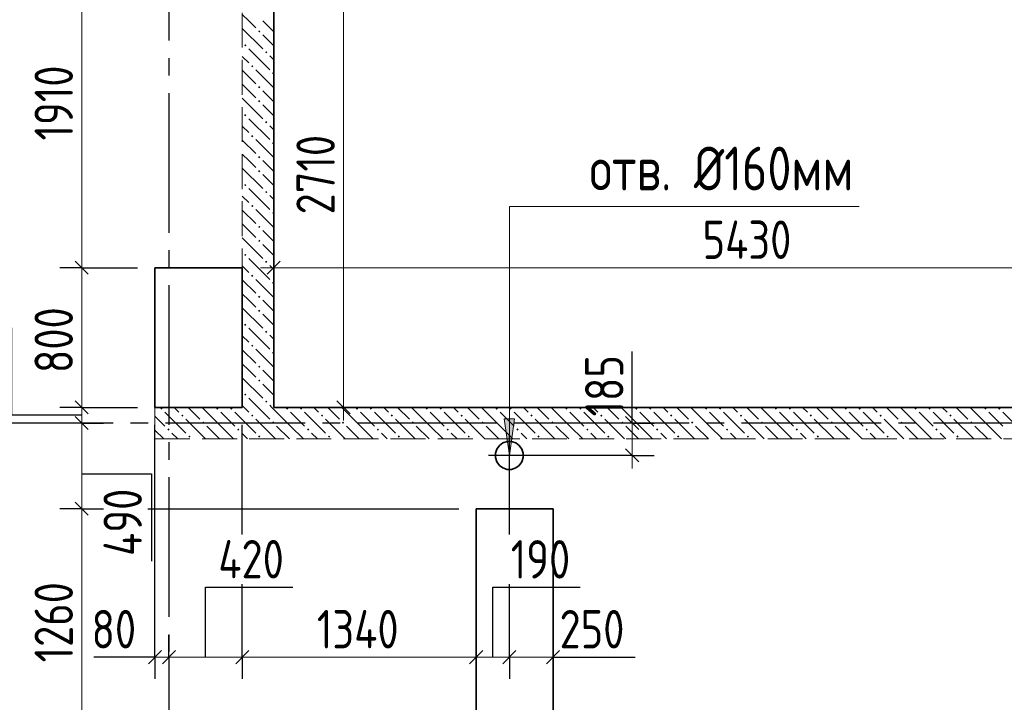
# Model space of a CAD drawing. Header units: millimetres. Extents: x 0 to 43617, y 0 to 59400.
# Tile 18 of 23: x 15469 to 21109, y 40731 to 44640. Entities that reach past the tile are written whole.
import ezdxf

# ---------------------------------------------------------------- set-up
doc = ezdxf.new("R2010")
doc.units = ezdxf.units.MM
doc.linetypes.add('______2', pattern=[270, 200, -70])
doc.linetypes.add('______5', pattern=[1100, 800, -100, 100, -100])
for name, color, linetype, lineweight in [('Standard', 7, 'Continuous', 25), ('ЖБ Перекрытие верхний уровень', 7, 'Continuous', 35), ('ЖБ Стена верхний уровень', 7, 'Continuous', 35), ('Оси', 40, '______5', 18), ('Примечания', 7, 'Continuous', 25), ('Размерная выноска', 7, 'Continuous', 13)]:
    doc.layers.add(name, color=color, linetype=linetype, lineweight=lineweight)
doc.styles.add('GOST 2.304-81', font='txt')

msp = doc.modelspace()

# ---------------------------------------------------------------- hatches: boundary and pattern name
at = {"layer": 'ЖБ Стена верхний уровень', "linetype": 'Continuous', "lineweight": 18, "transparency": 33554687}
for points in [[(16834.5, 44573.1), (16840.9, 44579.6), (16847.4, 44573.1), (16840.9, 44566.6)], [(16754.4, 44493.1), (16760.9, 44499.6), (16767.4, 44493.1), (16760.9, 44486.6)], [(16874.5, 44453.1), (16881, 44459.6), (16887.5, 44453.1), (16881, 44446.6)], [(16794.5, 44373.1), (16801, 44379.6), (16807.5, 44373.1), (16801, 44366.6)], [(16914.5, 44333.1), (16921, 44339.6), (16924, 44336.6), (16924, 44329.7), (16921, 44326.6)], [(16834.5, 44253.1), (16840.9, 44259.6), (16847.4, 44253.1), (16840.9, 44246.6)], [(16834.5, 44173.1), (16840.9, 44179.6), (16847.4, 44173.1), (16840.9, 44166.6)], [(16754.4, 44093.1), (16760.9, 44099.6), (16767.4, 44093.1), (16760.9, 44086.6)], [(16874.5, 44053.1), (16881, 44059.6), (16887.5, 44053.1), (16881, 44046.6)], [(16794.5, 43973.1), (16801, 43979.6), (16807.5, 43973.1), (16801, 43966.6)], [(16914.5, 43933.1), (16921, 43939.6), (16924, 43936.6), (16924, 43929.7), (16921, 43926.6)], [(16834.5, 43853.1), (16840.9, 43859.6), (16847.4, 43853.1), (16840.9, 43846.6)], [(16834.5, 43773.1), (16840.9, 43779.6), (16847.4, 43773.1), (16840.9, 43766.6)], [(16754.4, 43693.1), (16760.9, 43699.6), (16767.4, 43693.1), (16760.9, 43686.6)], [(16874.5, 43653.1), (16881, 43659.6), (16887.5, 43653.1), (16881, 43646.6)], [(16794.5, 43573.1), (16801, 43579.6), (16807.5, 43573.1), (16801, 43566.6)], [(16914.5, 43533.1), (16921, 43539.6), (16924, 43536.6), (16924, 43529.7), (16921, 43526.6)], [(16834.5, 43453.1), (16840.9, 43459.6), (16847.4, 43453.1), (16840.9, 43446.6)], [(16834.5, 43373.1), (16840.9, 43379.6), (16847.4, 43373.1), (16840.9, 43366.6)], [(16754.4, 43293.1), (16760.9, 43299.6), (16767.4, 43293.1), (16760.9, 43286.6)], [(16874.5, 43253.1), (16881, 43259.6), (16887.5, 43253.1), (16881, 43246.6)], [(16794.5, 43173.1), (16801, 43179.6), (16807.5, 43173.1), (16801, 43166.6)], [(16914.5, 43133.1), (16921, 43139.6), (16924, 43136.6), (16924, 43129.7), (16921, 43126.6)], [(16834.5, 43053.1), (16840.9, 43059.6), (16847.4, 43053.1), (16840.9, 43046.6)], [(16834.5, 42973.1), (16840.9, 42979.6), (16847.4, 42973.1), (16840.9, 42966.6)], [(16754.4, 42893.1), (16760.9, 42899.6), (16767.4, 42893.1), (16760.9, 42886.6)], [(16874.5, 42853.1), (16881, 42859.6), (16887.5, 42853.1), (16881, 42846.6)], [(16794.5, 42773.1), (16801, 42779.6), (16807.5, 42773.1), (16801, 42766.6)], [(16914.5, 42733.1), (16921, 42739.6), (16924, 42736.6), (16924, 42729.7), (16921, 42726.6)], [(16834.5, 42653.1), (16840.9, 42659.6), (16847.4, 42653.1), (16840.9, 42646.6)], [(16834.5, 42573.1), (16840.9, 42579.6), (16847.4, 42573.1), (16840.9, 42566.6)], [(16754.4, 42493.1), (16760.9, 42499.6), (16767.4, 42493.1), (16760.9, 42486.6)], [(16274.5, 42413.1), (16281, 42419.6), (16287.5, 42413.1), (16281, 42406.6)], [(16594.5, 42413.1), (16601, 42419.6), (16607.5, 42413.1), (16601, 42406.6)], [(16674.5, 42413.1), (16681, 42419.6), (16687.5, 42413.1), (16681, 42406.6)], [(16874.5, 42453.1), (16881, 42459.6), (16887.5, 42453.1), (16881, 42446.6)], [(16994.5, 42413.1), (17001, 42419.6), (17007.5, 42413.1), (17001, 42406.6)], [(17074.5, 42413.1), (17081, 42419.6), (17087.5, 42413.1), (17081, 42406.6)], [(17394.5, 42413.1), (17401, 42419.6), (17407.5, 42413.1), (17401, 42406.6)], [(17474.5, 42413.1), (17481, 42419.6), (17487.5, 42413.1), (17481, 42406.6)], [(17794.5, 42413.1), (17801, 42419.6), (17807.5, 42413.1), (17801, 42406.6)], [(17874.5, 42413.1), (17881, 42419.6), (17887.5, 42413.1), (17881, 42406.6)], [(18194.5, 42413.1), (18201, 42419.6), (18207.5, 42413.1), (18201, 42406.6)], [(18274.5, 42413.1), (18281, 42419.6), (18287.5, 42413.1), (18281, 42406.6)], [(18594.5, 42413.1), (18601, 42419.6), (18607.5, 42413.1), (18601, 42406.6)], [(18674.5, 42413.1), (18681, 42419.6), (18687.5, 42413.1), (18681, 42406.6)], [(18994.5, 42413.1), (19001, 42419.6), (19007.5, 42413.1), (19001, 42406.6)], [(19074.5, 42413.1), (19081, 42419.6), (19087.5, 42413.1), (19081, 42406.6)], [(19394.5, 42413.1), (19401, 42419.6), (19407.5, 42413.1), (19401, 42406.6)], [(19474.5, 42413.1), (19481, 42419.6), (19487.5, 42413.1), (19481, 42406.6)], [(19794.5, 42413.1), (19801, 42419.6), (19807.5, 42413.1), (19801, 42406.6)], [(19874.5, 42413.1), (19881, 42419.6), (19887.5, 42413.1), (19881, 42406.6)], [(20194.5, 42413.1), (20201, 42419.6), (20207.5, 42413.1), (20201, 42406.6)], [(20274.5, 42413.1), (20281, 42419.6), (20287.5, 42413.1), (20281, 42406.6)], [(20594.5, 42413.1), (20601, 42419.6), (20607.5, 42413.1), (20601, 42406.6)], [(20674.5, 42413.1), (20681, 42419.6), (20687.5, 42413.1), (20681, 42406.6)], [(20994.5, 42413.1), (21001, 42419.6), (21007.5, 42413.1), (21001, 42406.6)], [(21074.5, 42413.1), (21081, 42419.6), (21087.5, 42413.1), (21081, 42406.6)], [(16394.5, 42373.1), (16401, 42379.6), (16407.5, 42373.1), (16401, 42366.6)], [(16794.5, 42373.1), (16801, 42379.6), (16807.5, 42373.1), (16801, 42366.6)], [(17194.5, 42373.1), (17201, 42379.6), (17207.5, 42373.1), (17201, 42366.6)], [(17594.5, 42373.1), (17601, 42379.6), (17607.5, 42373.1), (17601, 42366.6)], [(17994.5, 42373.1), (18001, 42379.6), (18007.5, 42373.1), (18001, 42366.6)], [(18394.5, 42373.1), (18401, 42379.6), (18407.5, 42373.1), (18401, 42366.6)], [(18794.5, 42373.1), (18801, 42379.6), (18807.5, 42373.1), (18801, 42366.6)], [(19194.5, 42373.1), (19201, 42379.6), (19207.5, 42373.1), (19201, 42366.6)], [(19594.5, 42373.1), (19601, 42379.6), (19607.5, 42373.1), (19601, 42366.6)], [(19994.5, 42373.1), (20001, 42379.6), (20007.5, 42373.1), (20001, 42366.6)], [(20394.5, 42373.1), (20401, 42379.6), (20407.5, 42373.1), (20401, 42366.6)], [(20794.5, 42373.1), (20801, 42379.6), (20807.5, 42373.1), (20801, 42366.6)], [(16514.5, 42333.1), (16521, 42339.6), (16527.5, 42333.1), (16521, 42326.6)], [(16914.5, 42333.1), (16921, 42339.6), (16927.5, 42333.1), (16921, 42326.6)], [(17314.5, 42333.1), (17321, 42339.6), (17327.5, 42333.1), (17321, 42326.6)], [(17714.5, 42333.1), (17721, 42339.6), (17727.5, 42333.1), (17721, 42326.6)], [(18114.5, 42333.1), (18121, 42339.6), (18127.5, 42333.1), (18121, 42326.6)], [(18514.5, 42333.1), (18521, 42339.6), (18527.5, 42333.1), (18521, 42326.6)], [(18914.5, 42333.1), (18921, 42339.6), (18927.4, 42333.1), (18921, 42326.6)], [(19314.5, 42333.1), (19321, 42339.6), (19327.4, 42333.1), (19321, 42326.6)], [(19714.5, 42333.1), (19721, 42339.6), (19727.4, 42333.1), (19721, 42326.6)], [(20114.5, 42333.1), (20121, 42339.6), (20127.4, 42333.1), (20121, 42326.6)], [(20514.5, 42333.1), (20521, 42339.6), (20527.4, 42333.1), (20521, 42326.6)], [(20914.5, 42333.1), (20921, 42339.6), (20927.4, 42333.1), (20921, 42326.6)], [(16314.5, 42293.1), (16321, 42299.6), (16327.5, 42293.1), (16321, 42286.6)], [(16434.5, 42253.1), (16440.9, 42259.6), (16447.4, 42253.1), (16440.9, 42246.6)], [(16714.5, 42293.1), (16721, 42299.6), (16727.5, 42293.1), (16721, 42286.6)], [(16834.5, 42253.1), (16840.9, 42259.6), (16847.4, 42253.1), (16840.9, 42246.6)], [(17114.5, 42293.1), (17121, 42299.6), (17127.5, 42293.1), (17121, 42286.6)], [(17234.5, 42253.1), (17240.9, 42259.6), (17247.4, 42253.1), (17240.9, 42246.6)], [(17514.5, 42293.1), (17521, 42299.6), (17527.5, 42293.1), (17521, 42286.6)], [(17634.5, 42253.1), (17640.9, 42259.6), (17647.4, 42253.1), (17640.9, 42246.6)], [(17914.5, 42293.1), (17921, 42299.6), (17927.5, 42293.1), (17921, 42286.6)], [(18034.5, 42253.1), (18040.9, 42259.6), (18047.4, 42253.1), (18040.9, 42246.6)], [(18314.5, 42293.1), (18321, 42299.6), (18327.5, 42293.1), (18321, 42286.6)], [(18434.5, 42253.1), (18440.9, 42259.6), (18447.4, 42253.1), (18440.9, 42246.6)], [(18714.5, 42293.1), (18721, 42299.6), (18727.4, 42293.1), (18721, 42286.6)], [(18834.5, 42253.1), (18840.9, 42259.6), (18847.4, 42253.1), (18840.9, 42246.6)], [(19114.5, 42293.1), (19121, 42299.6), (19127.4, 42293.1), (19121, 42286.6)], [(19234.5, 42253.1), (19240.9, 42259.6), (19247.4, 42253.1), (19240.9, 42246.6)], [(19514.5, 42293.1), (19521, 42299.6), (19527.4, 42293.1), (19521, 42286.6)], [(19634.5, 42253.1), (19640.9, 42259.6), (19647.4, 42253.1), (19640.9, 42246.6)], [(19914.5, 42293.1), (19921, 42299.6), (19927.4, 42293.1), (19921, 42286.6)], [(20034.5, 42253.1), (20040.9, 42259.6), (20047.4, 42253.1), (20040.9, 42246.6)], [(20314.5, 42293.1), (20321, 42299.6), (20327.4, 42293.1), (20321, 42286.6)], [(20434.5, 42253.1), (20440.9, 42259.6), (20447.4, 42253.1), (20440.9, 42246.6)], [(20714.5, 42293.1), (20721, 42299.6), (20727.4, 42293.1), (20721, 42286.6)], [(20834.5, 42253.1), (20840.9, 42259.6), (20847.4, 42253.1), (20840.9, 42246.6)]]:
    msp.add_hatch(color=7, dxfattribs=at).paths.add_polyline_path(points, flags=16)
at = {"layer": 'Примечания', "linetype": 'Continuous', "lineweight": 13, "transparency": 33554687}
msp.add_hatch(color=7, dxfattribs=at).paths.add_polyline_path([(18304, 42355), (18274, 42145), (18244, 42355)], flags=16)

# ---------------------------------------------------------------- linework, layer by layer
at = {"layer": 'Standard', "color": 7, "linetype": 'Continuous', "lineweight": 13, "transparency": 33554687}
for p, q in [((17324, 45130), (17324, 42420)), ((15824, 43220), (15824, 42420)), ((16924, 43220), (16849, 43220)), ((16924, 43220), (22354, 43220)), ((15824, 42420), (15824, 42330)), ((17324, 42420), (17324, 42345)), ((18977.7, 42330), (18977.7, 42405)), ((15824, 42330), (15824, 41840)), ((18977.7, 42145), (18977.7, 42070)), ((15824, 41840), (15824, 40580)), ((16244, 40990), (16169, 40990)), ((16324, 40990), (16244, 40990)), ((16744, 40990), (16324, 40990)), ((18084, 40990), (16744, 40990)), ((18274, 40990), (18084, 40990)), ((18524, 40990), (18274, 40990)), ((18524, 40990), (18599, 40990))]:
    msp.add_line(p, q, dxfattribs=at)
at = {"layer": 'Standard', "color": 251, "linetype": 'Continuous', "lineweight": -3, "true_color": 0x656565, "transparency": 33554687}
for p, q in [((16924, 43220), (16924, 43345)), ((15824, 43220), (15699, 43220)), ((15824, 43220), (15949, 43220)), ((16924, 43220), (16924, 43095)), ((16924, 43220), (16924, 42520)), ((15824, 42420), (15699, 42420)), ((15824, 42420), (15949, 42420)), ((17324, 42420), (17024, 42420)), ((17324, 42420), (17199, 42420)), ((17324, 42420), (17449, 42420)), ((15824, 42330), (15699, 42330)), ((15824, 42330), (15949, 42330)), ((15824, 42330), (15824, 42330)), ((16744, 41692.7), (16744, 42320)), ((18977.7, 42330), (18374, 42330)), ((18977.7, 42330), (18852.7, 42330)), ((18977.7, 42330), (19102.7, 42330)), ((18977.7, 42145), (18374, 42145)), ((18977.7, 42145), (18852.7, 42145)), ((18977.7, 42145), (19102.7, 42145)), ((18274, 41692), (18274, 42045)), ((15824, 41840), (15699, 41840)), ((15824, 41840), (15949, 41840)), ((15824, 41840), (15917.1, 41840)), ((16202.1, 41840), (17984, 41840)), ((16244, 40990), (16244, 41115)), ((16324, 40990), (16324, 41115)), ((16744, 40990), (16744, 41115)), ((18084, 40990), (18084, 41115)), ((18274, 40990), (18274, 41115)), ((18524, 40990), (18524, 41115)), ((16244, 40990), (16244, 40865)), ((16324, 40990), (16324, 40865)), ((16324, 40990), (16324, 40990)), ((16744, 40990), (16744, 40865)), ((18084, 40990), (18084, 40865)), ((18274, 40990), (18274, 40865)), ((18524, 40990), (18524, 40865)), ((18524, 40990), (18524, 40990))]:
    msp.add_line(p, q, dxfattribs=at)
at = {"layer": 'Standard', "color": 7, "linetype": 'Continuous', "lineweight": 25, "transparency": 33554687}
for p, q in [((15786.5, 43257.5), (15861.5, 43182.5)), ((16886.5, 43182.5), (16961.5, 43257.5)), ((15786.5, 42457.5), (15861.5, 42382.5)), ((17286.5, 42457.5), (17361.5, 42382.5)), ((15786.5, 42367.5), (15861.5, 42292.5)), ((19015.2, 42292.5), (18940.2, 42367.5)), ((19015.2, 42107.5), (18940.2, 42182.5)), ((15786.5, 41877.5), (15861.5, 41802.5)), ((16281.5, 41027.5), (16206.5, 40952.5)), ((16361.5, 41027.5), (16286.5, 40952.5)), ((16781.5, 41027.5), (16706.5, 40952.5)), ((18121.5, 41027.5), (18046.5, 40952.5)), ((18311.5, 41027.5), (18236.5, 40952.5)), ((18561.5, 41027.5), (18486.5, 40952.5))]:
    msp.add_line(p, q, dxfattribs=at)
at = {"layer": 'Standard', "color": 8, "linetype": '______5', "lineweight": -3, "transparency": 33554687}
for p, q in [((18274, 42025.5), (18274, 42264.5)), ((18393.5, 42145), (18154.5, 42145))]:
    msp.add_line(p, q, dxfattribs=at)
at = {"layer": 'Standard', "color": 7, "linetype": 'Continuous', "lineweight": 13, "transparency": 33554687}
for points in [[(15824, 45130), (15824, 44968.8), (15824, 44968.8), (15824, 43220)], [(18977.7, 42145), (18977.7, 42286.5), (18977.7, 42286.5), (18977.7, 42330)]]:
    msp.add_lwpolyline(points, dxfattribs=at)
at = {"layer": 'Standard', "color": 251, "linetype": 'Continuous', "lineweight": -3, "true_color": 0x656565, "transparency": 33554687}
for points in [[(15824, 43220), (16031.2, 43220), (16031.2, 43220), (16144, 43220)], [(15824, 42420), (16112.4, 42420), (16112.4, 42420), (16144, 42420)], [(16244, 40990), (16244, 41007), (16244, 41007), (16244, 42320)], [(18084, 40990), (18084, 41007), (18084, 41007), (18084, 41007), (18084, 41007), (18084, 41098.1), (18084, 41098.1), (18084, 41740)], [(16744, 40990), (16744, 41007), (16744, 41007), (16744, 41372.8), (16744, 41372.8), (16744, 41407.8)], [(18274, 40990), (18274, 41007), (18274, 41007), (18274, 41007), (18274, 41007), (18274, 41059.2), (18274, 41059.2), (18274, 41370.9), (18274, 41370.9), (18274, 41407)]]:
    msp.add_lwpolyline(points, dxfattribs=at)
at = {"layer": 'ЖБ Перекрытие верхний уровень', "color": 7, "linetype": 'Continuous', "lineweight": 35, "transparency": 33554687}
for p, q in [((16924, 42420), (16924, 45130)), ((16744, 43220), (16244, 43220)), ((16244, 43220), (16244, 42420)), ((16744, 42420), (16744, 43220)), ((16244, 42420), (16744, 42420)), ((22174, 42420), (16924, 42420)), ((18217, 42202), (18202.1, 42181.6)), ((18237.4, 42216.9), (18217, 42202)), ((18261.4, 42224.7), (18237.4, 42216.9)), ((18286.6, 42224.7), (18261.4, 42224.7)), ((18310.6, 42216.9), (18286.6, 42224.7)), ((18331, 42202), (18310.6, 42216.9)), ((18345.9, 42181.6), (18331, 42202)), ((18202.1, 42181.6), (18194.3, 42157.6)), ((18194.3, 42157.6), (18194.3, 42132.4)), ((18353.7, 42157.6), (18345.9, 42181.6)), ((18353.7, 42132.4), (18353.7, 42157.6)), ((18194.3, 42132.4), (18202.1, 42108.4)), ((18202.1, 42108.4), (18217, 42088)), ((18217, 42088), (18237.4, 42073.1)), ((18310.6, 42073.1), (18331, 42088)), ((18331, 42088), (18345.9, 42108.4)), ((18345.9, 42108.4), (18353.7, 42132.4)), ((18237.4, 42073.1), (18261.4, 42065.3)), ((18261.4, 42065.3), (18286.6, 42065.3)), ((18286.6, 42065.3), (18310.6, 42073.1)), ((18524, 41840), (18084, 41840)), ((18084, 41840), (18084, 40580)), ((18524, 40580), (18524, 41840))]:
    msp.add_line(p, q, dxfattribs=at)
at = {"layer": 'ЖБ Стена верхний уровень', "color": 251, "linetype": '______2', "lineweight": 13, "true_color": 0x656565, "transparency": 33554687}
for p, q in [((16744, 44950), (16744, 42420)), ((16924, 42420), (16924, 44950)), ((16744, 42420), (16244, 42420)), ((16244, 42420), (16244, 42240)), ((22024, 42420), (16924, 42420)), ((16244, 42240), (22024, 42240))]:
    msp.add_line(p, q, dxfattribs=at)
at = {"layer": 'ЖБ Стена верхний уровень', "color": 9, "linetype": 'Continuous', "lineweight": 18, "true_color": 0xc7c7c7, "transparency": 33554687}
for p, q in [((16781, 44633.1), (16744, 44670.1)), ((16821, 44593.1), (16781, 44633.1)), ((16860.9, 44633.1), (16924, 44570.1)), ((16744, 44590.1), (16860.9, 44473.1)), ((16860.9, 44553.1), (16924, 44490.1)), ((16781, 44473.1), (16901, 44353.1)), ((16744, 44430.1), (16781, 44393.1)), ((16924, 44410.1), (16901, 44433.1)), ((16744, 44350.1), (16821, 44273.1)), ((16924, 44250.1), (16821, 44353.1)), ((16781, 44233.1), (16744, 44270.1)), ((16821, 44193.1), (16781, 44233.1)), ((16860.9, 44233.1), (16924, 44170.1)), ((16744, 44190.1), (16860.9, 44073.1)), ((16860.9, 44153.1), (16924, 44090.1)), ((16781, 44073.1), (16901, 43953.1)), ((16744, 44030.1), (16781, 43993.1)), ((16924, 44010.1), (16901, 44033.1)), ((16744, 43950.1), (16821, 43873.1)), ((16924, 43850.1), (16821, 43953.1)), ((16781, 43833.1), (16744, 43870.1)), ((16821, 43793.1), (16781, 43833.1)), ((16860.9, 43833.1), (16924, 43770.1)), ((16744, 43790.1), (16860.9, 43673.1)), ((16860.9, 43753.1), (16924, 43690.1)), ((16781, 43673.1), (16901, 43553.1)), ((16744, 43630.1), (16781, 43593.1)), ((16924, 43610.1), (16901, 43633.1)), ((16744, 43550.1), (16821, 43473.1)), ((16924, 43450.1), (16821, 43553.1)), ((16781, 43433.1), (16744, 43470.1)), ((16821, 43393.1), (16781, 43433.1)), ((16860.9, 43433.1), (16924, 43370.1)), ((16744, 43390.1), (16860.9, 43273.1)), ((16860.9, 43353.1), (16924, 43290.1)), ((16781, 43273.1), (16901, 43153.1)), ((16744, 43230.1), (16781, 43193.1)), ((16924, 43210.1), (16901, 43233.1)), ((16744, 43150.1), (16821, 43073.1)), ((16924, 43050.1), (16821, 43153.1)), ((16781, 43033.1), (16744, 43070.1)), ((16744, 42990.1), (16860.9, 42873.1)), ((16821, 42993.1), (16781, 43033.1)), ((16860.9, 43033.1), (16924, 42970.1)), ((16860.9, 42953.1), (16924, 42890.1)), ((16781, 42873.1), (16901, 42753.1)), ((16744, 42830.1), (16781, 42793.1)), ((16924, 42810.1), (16901, 42833.1)), ((16744, 42750.1), (16821, 42673.1)), ((16924, 42650.1), (16821, 42753.1)), ((16781, 42633.1), (16744, 42670.1)), ((16744, 42590.1), (16860.9, 42473.1)), ((16821, 42593.1), (16781, 42633.1)), ((16860.9, 42633.1), (16924, 42570.1)), ((16860.9, 42553.1), (16924, 42490.1)), ((16781, 42473.1), (16834.1, 42420)), ((16354.1, 42420), (16381, 42393.1)), ((16434.1, 42420), (16501, 42353.1)), ((16621, 42313.1), (16514.1, 42420)), ((16744, 42430.1), (16754.1, 42420)), ((16754.1, 42420), (16781, 42393.1)), ((16834.1, 42420), (16901, 42353.1)), ((16914.1, 42420), (16901, 42433.1)), ((17021, 42313.1), (16914.1, 42420)), ((17154.1, 42420), (17181, 42393.1)), ((17234.1, 42420), (17301, 42353.1)), ((17421, 42313.1), (17314.1, 42420)), ((17554.1, 42420), (17581, 42393.1)), ((17634.1, 42420), (17701, 42353.1)), ((17821, 42313.1), (17714.1, 42420)), ((17954.1, 42420), (17981, 42393.1)), ((18034.1, 42420), (18101, 42353.1)), ((18221, 42313.1), (18114.1, 42420)), ((18354.1, 42420), (18381, 42393.1)), ((18434.1, 42420), (18501, 42353.1)), ((18621, 42313.1), (18514.1, 42420)), ((18754.1, 42420), (18781, 42393.1)), ((18834.1, 42420), (18901, 42353.1)), ((19021, 42313.1), (18914.1, 42420)), ((19154.1, 42420), (19181, 42393.1)), ((19234.1, 42420), (19301, 42353.1)), ((19421, 42313.1), (19314.1, 42420)), ((19554.1, 42420), (19581, 42393.1)), ((19634.1, 42420), (19701, 42353.1)), ((19821, 42313.1), (19714.1, 42420)), ((19954.1, 42420), (19981, 42393.1)), ((20034.1, 42420), (20101, 42353.1)), ((20221, 42313.1), (20114.1, 42420)), ((20354.1, 42420), (20381, 42393.1)), ((20434.1, 42420), (20501, 42353.1)), ((20621, 42313.1), (20514.1, 42420)), ((20754.1, 42420), (20781, 42393.1)), ((20834.1, 42420), (20901, 42353.1)), ((21021, 42313.1), (20914.1, 42420)), ((16244, 42370.1), (16301, 42313.1)), ((16301, 42393.1), (16421, 42273.1)), ((16621, 42393.1), (16701, 42313.1)), ((16701, 42393.1), (16821, 42273.1)), ((17021, 42393.1), (17101, 42313.1)), ((17101, 42393.1), (17221, 42273.1)), ((17421, 42393.1), (17501, 42313.1)), ((17501, 42393.1), (17621, 42273.1)), ((17821, 42393.1), (17901, 42313.1)), ((17901, 42393.1), (18021, 42273.1)), ((18221, 42393.1), (18301, 42313.1)), ((18301, 42393.1), (18421, 42273.1)), ((18621, 42393.1), (18701, 42313.1)), ((18701, 42393.1), (18821, 42273.1)), ((19021, 42393.1), (19101, 42313.1)), ((19101, 42393.1), (19221, 42273.1)), ((19421, 42393.1), (19501, 42313.1)), ((19501, 42393.1), (19621, 42273.1)), ((19821, 42393.1), (19901, 42313.1)), ((19901, 42393.1), (20021, 42273.1)), ((20221, 42393.1), (20301, 42313.1)), ((20301, 42393.1), (20421, 42273.1)), ((20621, 42393.1), (20701, 42313.1)), ((20701, 42393.1), (20821, 42273.1)), ((21021, 42393.1), (21101, 42313.1)), ((21101, 42393.1), (21221, 42273.1)), ((16534.1, 42240), (16421, 42353.1)), ((16540.9, 42313.1), (16614.1, 42240)), ((16621, 42313.1), (16694.1, 42240)), ((16934.1, 42240), (16821, 42353.1)), ((16940.9, 42313.1), (17014.1, 42240)), ((17021, 42313.1), (17094.1, 42240)), ((17334.1, 42240), (17221, 42353.1)), ((17340.9, 42313.1), (17414.1, 42240)), ((17421, 42313.1), (17494.1, 42240)), ((17734.1, 42240), (17621, 42353.1)), ((17740.9, 42313.1), (17814.1, 42240)), ((17821, 42313.1), (17894.1, 42240)), ((18134.1, 42240), (18021, 42353.1)), ((18140.9, 42313.1), (18214.1, 42240)), ((18221, 42313.1), (18294.1, 42240)), ((18534.1, 42240), (18421, 42353.1)), ((18540.9, 42313.1), (18614.1, 42240)), ((18621, 42313.1), (18694.1, 42240)), ((18934.1, 42240), (18821, 42353.1)), ((18940.9, 42313.1), (19014.1, 42240)), ((19021, 42313.1), (19094.1, 42240)), ((19334.1, 42240), (19221, 42353.1)), ((19340.9, 42313.1), (19414.1, 42240)), ((19421, 42313.1), (19494.1, 42240)), ((19734.1, 42240), (19621, 42353.1)), ((19740.9, 42313.1), (19814.1, 42240)), ((19821, 42313.1), (19894.1, 42240)), ((20134.1, 42240), (20021, 42353.1)), ((20140.9, 42313.1), (20214.1, 42240)), ((20221, 42313.1), (20294.1, 42240)), ((20534.1, 42240), (20421, 42353.1)), ((20540.9, 42313.1), (20614.1, 42240)), ((20621, 42313.1), (20694.1, 42240)), ((20934.1, 42240), (20821, 42353.1)), ((20940.9, 42313.1), (21014.1, 42240)), ((21021, 42313.1), (21094.1, 42240)), ((16244, 42290.1), (16294.1, 42240)), ((16374.1, 42240), (16340.9, 42273.1)), ((16774.1, 42240), (16740.9, 42273.1)), ((17174.1, 42240), (17140.9, 42273.1)), ((17574.1, 42240), (17540.9, 42273.1)), ((17974.1, 42240), (17940.9, 42273.1)), ((18374.1, 42240), (18340.9, 42273.1)), ((18774.1, 42240), (18740.9, 42273.1)), ((19174.1, 42240), (19140.9, 42273.1)), ((19574.1, 42240), (19540.9, 42273.1)), ((19974.1, 42240), (19940.9, 42273.1)), ((20374.1, 42240), (20340.9, 42273.1)), ((20774.1, 42240), (20740.9, 42273.1))]:
    msp.add_line(p, q, dxfattribs=at)
at = {"layer": 'Оси', "color": 8, "linetype": '______5', "lineweight": -3, "transparency": 33554687}
for p, q in [((16324, 57420), (16324, 7100)), ((23704, 42330), (4600, 42330))]:
    msp.add_line(p, q, dxfattribs=at)
at = {"layer": 'Примечания', "color": 7, "linetype": 'Continuous', "lineweight": 13, "transparency": 33554687}
for p, q in [((18274, 42355), (18274, 42370)), ((18274, 42145), (18244, 42355)), ((18244, 42355), (18304, 42355)), ((18304, 42355), (18274, 42145)), ((18274, 42145), (18274, 42145)), ((18274, 42145), (18274, 42145)), ((18274, 42145), (18274, 42145))]:
    msp.add_line(p, q, dxfattribs=at)
msp.add_lwpolyline([(18274, 42145), (18274, 43571.1), (20278.7, 43571.1)], dxfattribs=at)
at = {"layer": 'Размерная выноска', "color": 7, "linetype": 'Continuous', "lineweight": 25, "transparency": 33554687}
for p, q in [((18977.7, 42330), (18977.7, 42740)), ((16244, 40990), (15894, 40990)), ((18524, 40990), (18994, 40990))]:
    msp.add_line(p, q, dxfattribs=at)
for points in [[(15824, 42375), (15424, 42375), (15424, 42875)], [(15824, 42040), (16224, 42040), (16224, 41540)], [(16534, 40990), (16534, 41390), (17034, 41390)], [(18179, 40990), (18179, 41390), (18679, 41390)]]:
    msp.add_lwpolyline(points, dxfattribs=at)

# ---------------------------------------------------------------- texts
at = {"layer": 'Standard', "color": 7, "linetype": 'Continuous', "lineweight": 25, "transparency": 33554687, "char_height": 220, "attachment_point": 7, "rotation": 90, "style": 'GOST 2.304-81'}
for s, insert, width in [('1910', (15774, 43948.2), 578.848), ('2710', (17274, 43524.8), 625.735), ('800', (15774, 42616.7), 531.979), ('185', (18927.7, 42367.5), 469.503), ('490', (16169, 41569.3), 531.967), ('1260', (15774, 40959.8), 625.741)]:
    msp.add_mtext(s, dxfattribs=dict(at, insert=insert, width=width))
at = {"layer": 'Standard', "color": 7, "linetype": 'Continuous', "lineweight": 25, "transparency": 33554687, "char_height": 220, "attachment_point": 7, "style": 'GOST 2.304-81'}
for s, insert, width in [('5430', (19381, 43270), 641.476), ('420', (16606.5, 41440.8), 531.967), ('190', (18281.8, 41440), 485.085), ('80', (15880.6, 41040), 391.311), ('1340', (17171.6, 41040), 610.159), ('250', (18561.5, 41040), 516.396)]:
    msp.add_mtext(s, dxfattribs=dict(at, insert=insert, width=width))
at = {"layer": 'Примечания', "color": 7, "linetype": 'Continuous', "lineweight": 25, "transparency": 33554687, "insert": (18732.9, 43662.7), "char_height": 250, "width": 1673.431, "attachment_point": 7, "style": 'GOST 2.304-81'}
msp.add_mtext('отв.\\~Ø160мм', dxfattribs=at)

doc.saveas('drawing.dxf')
